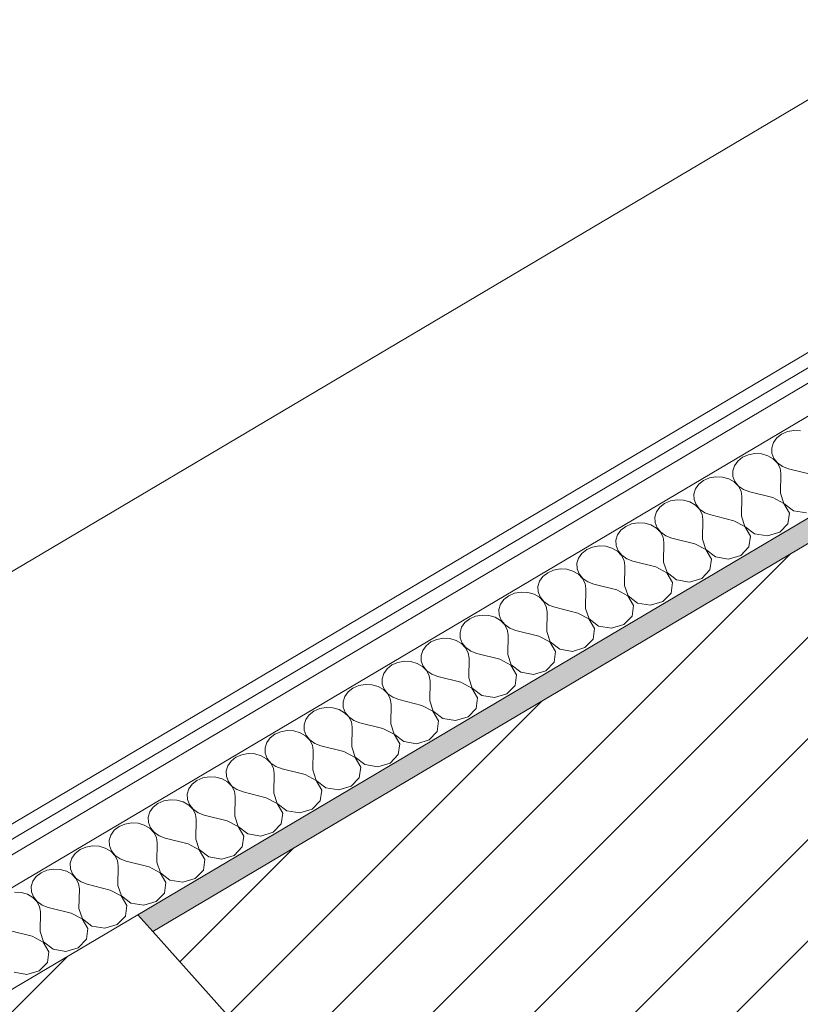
# Model space of a CAD drawing. Header units: millimetres. Extents: x -36631 to 27388, y -24993 to 6945.
# Tile 20 of 256: x -17772 to -17444, y -11061 to -10648. Entities that reach past the tile are written whole.
import ezdxf

# ---------------------------------------------------------------- set-up
doc = ezdxf.new("R2010")
doc.units = ezdxf.units.MM
doc.header["$MEASUREMENT"] = 0
doc.linetypes.add('Wipeout_Contour', pattern=[1000, 0, -1000])
for name, color, linetype in [('10_ESTR_Pilars', 7, 'Continuous'), ('12_FAÇ_Façana', 7, 'Continuous'), ('Nuevo_08_E_Envans secs', 7, 'Continuous'), ('Nuevo_09_EI_Mobiliari general', 7, 'Continuous')]:
    doc.layers.add(name, color=color, linetype=linetype)
for name, color, linetype, lineweight in [('10_ESTR_Pilars_Pluma_Nº__28', 7, 'Continuous', 20), ('10_ESTR_Pilars_Pluma_Nº__42', 8, 'Continuous', 25), ('12_FAÇ_Façana_Pluma_Nº__2', 8, 'Continuous', 5), ('12_FAÇ_Façana_Pluma_Nº__7', 7, 'Continuous', 5), ('Nuevo_08_E_Envans secs_Pluma_Nº__1', 7, 'Continuous', 5), ('Nuevo_09_EI_Mobiliari general_Pluma_Nº__1', 7, 'Continuous', 5)]:
    doc.layers.add(name, color=color, linetype=linetype, lineweight=lineweight)
for name, color, linetype, lineweight, true_color in [('12_FAÇ_Façana_Pluma_Nº__176', 7, 'Continuous', 15, 0x93a0c6), ('Nuevo_08_E_Envans secs_Pluma_Nº__102', 7, 'Continuous', 5, 0xcccccc), ('Nuevo_08_E_Envans secs_Pluma_Nº__171', 171, 'Continuous', 13, 0xaaaaff), ('Nuevo_08_E_Envans secs_Pluma_Nº__177', 7, 'Continuous', 15, 0xf7e046)]:
    doc.layers.add(name, color=color, linetype=linetype, lineweight=lineweight, true_color=true_color)
pattern_1 = [(45, (0, 0), (-183.8478, 183.8478), [195, -65]), (45, (7e-14, 183.85), (-183.8478, 183.8478), [195, -65])]

# ---------------------------------------------------------------- blocks, each defined once
blk = doc.blocks.new('Elem Sección_39_1')
at = {"color": 254, "linetype": 'Wipeout_Contour', "lineweight": 0, "ltscale": 84051.715975}
blk.add_wipeout([(-17444.24, -11334.5), (-17722.01, -11023.67), (-18024.94, -11203.07), (-17747.17, -11513.89)], dxfattribs=at).dxf.layer = '10_ESTR_Pilars'
at = {"layer": '10_ESTR_Pilars_Pluma_Nº__42', "linetype": 'Continuous', "lineweight": 25}
h = blk.add_hatch(dxfattribs=at)
h.set_pattern_fill('00_GCT_trama_45º_e1_400__05', color=8, style=0, pattern_type=2)
h.set_pattern_definition([(45, (0, 0), (-45.96194, 45.96194), [])])
h.paths.add_polyline_path([(-17444.24, -11334.5), (-17722.01, -11023.67), (-18024.94, -11203.07), (-17747.17, -11513.89)])
at = {"layer": '10_ESTR_Pilars_Pluma_Nº__28', "color": 7, "linetype": 'Continuous', "lineweight": 20}
blk.add_line((-17722.01, -11023.67), (-18024.94, -11203.07), dxfattribs=at)
at = {"layer": '10_ESTR_Pilars_Pluma_Nº__28', "color": 7, "linetype": 'Continuous', "lineweight": 20, "flags": 128}
blk.add_lwpolyline([(-17722.01, -11023.67), (-17715.76, -11030.66), (-17581.56, -11180.83), (-17469.2, -11306.56), (-17444.24, -11334.5)], dxfattribs=at)
blk = doc.blocks.new('Elem Sección_80_1')
at = {"layer": '12_FAÇ_Façana_Pluma_Nº__176', "linetype": 'Continuous', "lineweight": 0, "true_color": 0x495063}
blk.add_hatch(color=251, dxfattribs=at).paths.add_polyline_path([(-16613.64, -10377.97), (-16619.88, -10370.99), (-17722.01, -11023.67), (-17715.76, -11030.66)])
at = {"layer": '12_FAÇ_Façana_Pluma_Nº__2', "linetype": 'Continuous', "lineweight": 5}
h = blk.add_hatch(dxfattribs=at)
h.set_pattern_fill('Ceramic_0001', color=8, style=0, pattern_type=2)
h.set_pattern_definition([(45, (0, 0), (-21.213203, 21.213203), [])])
h.paths.add_polyline_path([(-16479.43, -10528.15), (-16613.64, -10377.97), (-17715.76, -11030.66), (-17581.56, -11180.83)])
at = {"layer": '12_FAÇ_Façana_Pluma_Nº__7', "color": 7, "linetype": 'Continuous', "lineweight": 5}
blk.add_line((-16613.64, -10377.97), (-17715.76, -11030.66), dxfattribs=at)
blk = doc.blocks.new('*X392')
at = {"layer": 'Nuevo_08_E_Envans secs_Pluma_Nº__102', "color": 254, "linetype": 'Continuous', "lineweight": 5, "true_color": 0xcccccc}
for p, q in [((-17453.99, -10823.63), (-17455.39, -10825.59)), ((-17451.98, -10822.06), (-17453.99, -10823.63)), ((-17449.52, -10820.99), (-17451.98, -10822.06)), ((-17446.8, -10820.5), (-17449.52, -10820.99)), ((-17444.02, -10820.65), (-17446.8, -10820.5)), ((-17455.39, -10825.59), (-17456.08, -10827.79)), ((-17456.08, -10827.79), (-17456.01, -10830.06)), ((-17468.33, -10831.74), (-17470.34, -10833.31)), ((-17465.87, -10830.67), (-17468.33, -10831.74)), ((-17463.15, -10830.18), (-17465.87, -10830.67)), ((-17460.36, -10830.33), (-17463.15, -10830.18)), ((-17457.73, -10831.08), (-17460.36, -10830.33)), ((-17455.46, -10832.4), (-17457.73, -10831.08)), ((-17456.01, -10830.06), (-17455.18, -10832.23)), ((-17453.71, -10834.16), (-17455.46, -10832.4)), ((-17455.18, -10832.23), (-17453.65, -10834.13)), ((-17471.74, -10835.27), (-17472.43, -10837.47)), ((-17470.34, -10833.31), (-17471.74, -10835.27)), ((-17452.63, -10836.25), (-17453.71, -10834.16)), ((-17453.65, -10834.13), (-17451.54, -10835.61)), ((-17452.28, -10838.51), (-17452.63, -10836.25)), ((-17451.54, -10835.61), (-17449.01, -10836.57)), ((-17439.35, -10838.99), (-17449.01, -10836.57)), ((-17482.22, -10840.35), (-17484.68, -10841.42)), ((-17479.49, -10839.87), (-17482.22, -10840.35)), ((-17476.71, -10840.01), (-17479.49, -10839.87)), ((-17474.08, -10840.76), (-17476.71, -10840.01)), ((-17471.81, -10842.08), (-17474.08, -10840.76)), ((-17472.43, -10837.47), (-17472.36, -10839.74)), ((-17472.36, -10839.74), (-17471.52, -10841.91)), ((-17452.43, -10846.73), (-17452.28, -10838.51)), ((-17488.09, -10844.96), (-17488.78, -10847.15)), ((-17486.69, -10842.99), (-17488.09, -10844.96)), ((-17484.68, -10841.42), (-17486.69, -10842.99)), ((-17470.06, -10843.85), (-17471.81, -10842.08)), ((-17471.52, -10841.91), (-17469.99, -10843.81)), ((-17468.97, -10845.94), (-17470.06, -10843.85)), ((-17469.99, -10843.81), (-17467.89, -10845.29)), ((-17488.78, -10847.15), (-17488.7, -10849.42)), ((-17468.63, -10848.19), (-17468.97, -10845.94)), ((-17468.78, -10856.41), (-17468.63, -10848.19)), ((-17467.89, -10845.29), (-17465.36, -10846.25)), ((-17455.7, -10848.67), (-17465.36, -10846.25)), ((-17451.06, -10851.11), (-17455.7, -10848.67)), ((-17452.43, -10846.73), (-17451, -10851.08)), ((-17503.03, -10852.67), (-17504.43, -10854.64)), ((-17501.03, -10851.1), (-17503.03, -10852.67)), ((-17498.57, -10850.03), (-17501.03, -10851.1)), ((-17495.84, -10849.55), (-17498.57, -10850.03)), ((-17493.06, -10849.69), (-17495.84, -10849.55)), ((-17490.43, -10850.45), (-17493.06, -10849.69)), ((-17488.15, -10851.76), (-17490.43, -10850.45)), ((-17488.7, -10849.42), (-17487.87, -10851.59)), ((-17486.41, -10853.53), (-17488.15, -10851.76)), ((-17487.87, -10851.59), (-17486.34, -10853.49)), ((-17448.7, -10855.18), (-17451.06, -10851.11)), ((-17451, -10851.08), (-17446.98, -10854.16)), ((-17504.43, -10854.64), (-17505.12, -10856.84)), ((-17505.12, -10856.84), (-17505.05, -10859.1)), ((-17485.32, -10855.62), (-17486.41, -10853.53)), ((-17486.34, -10853.49), (-17484.23, -10854.97)), ((-17484.98, -10857.87), (-17485.32, -10855.62)), ((-17484.23, -10854.97), (-17481.71, -10855.93)), ((-17472.05, -10858.35), (-17481.71, -10855.93)), ((-17468.78, -10856.41), (-17467.35, -10860.76)), ((-17449.32, -10859.65), (-17448.7, -10855.18)), ((-17446.98, -10854.16), (-17441.56, -10855.06)), ((-17517.37, -10860.78), (-17519.38, -10862.35)), ((-17514.91, -10859.71), (-17517.37, -10860.78)), ((-17512.19, -10859.23), (-17514.91, -10859.71)), ((-17509.4, -10859.37), (-17512.19, -10859.23)), ((-17506.78, -10860.13), (-17509.4, -10859.37)), ((-17504.5, -10861.44), (-17506.78, -10860.13)), ((-17505.05, -10859.1), (-17504.22, -10861.27)), ((-17502.75, -10863.21), (-17504.5, -10861.44)), ((-17504.22, -10861.27), (-17502.69, -10863.17)), ((-17485.12, -10866.09), (-17484.98, -10857.87)), ((-17467.41, -10860.8), (-17472.05, -10858.35)), ((-17465.05, -10864.86), (-17467.41, -10860.8)), ((-17467.35, -10860.76), (-17463.32, -10863.84)), ((-17452.73, -10863.19), (-17449.32, -10859.65)), ((-17520.78, -10864.32), (-17521.47, -10866.52)), ((-17519.38, -10862.35), (-17520.78, -10864.32)), ((-17501.67, -10865.3), (-17502.75, -10863.21)), ((-17502.69, -10863.17), (-17500.58, -10864.65)), ((-17501.32, -10867.55), (-17501.67, -10865.3)), ((-17500.58, -10864.65), (-17498.05, -10865.61)), ((-17488.39, -10868.03), (-17498.05, -10865.61)), ((-17465.66, -10869.33), (-17465.05, -10864.86)), ((-17463.32, -10863.84), (-17457.91, -10864.74)), ((-17457.91, -10864.74), (-17452.73, -10863.19)), ((-17531.26, -10869.39), (-17533.72, -10870.46)), ((-17528.53, -10868.91), (-17531.26, -10869.39)), ((-17525.75, -10869.05), (-17528.53, -10868.91)), ((-17523.12, -10869.81), (-17525.75, -10869.05)), ((-17520.85, -10871.12), (-17523.12, -10869.81)), ((-17521.47, -10866.52), (-17521.4, -10868.79)), ((-17521.4, -10868.79), (-17520.56, -10870.95)), ((-17501.47, -10875.78), (-17501.32, -10867.55)), ((-17483.76, -10870.48), (-17488.39, -10868.03)), ((-17485.12, -10866.09), (-17483.69, -10870.44)), ((-17469.07, -10872.87), (-17465.66, -10869.33)), ((-17535.73, -10872.04), (-17537.13, -10874)), ((-17533.72, -10870.46), (-17535.73, -10872.04)), ((-17519.1, -10872.89), (-17520.85, -10871.12)), ((-17520.56, -10870.95), (-17519.03, -10872.85)), ((-17518.01, -10874.98), (-17519.1, -10872.89)), ((-17519.03, -10872.85), (-17516.93, -10874.33)), ((-17481.4, -10874.54), (-17483.76, -10870.48)), ((-17483.69, -10870.44), (-17479.67, -10873.52)), ((-17479.67, -10873.52), (-17474.26, -10874.42)), ((-17474.26, -10874.42), (-17469.07, -10872.87)), ((-17537.13, -10874), (-17537.82, -10876.2)), ((-17537.82, -10876.2), (-17537.74, -10878.47)), ((-17517.67, -10877.23), (-17518.01, -10874.98)), ((-17517.82, -10885.46), (-17517.67, -10877.23)), ((-17516.93, -10874.33), (-17514.4, -10875.29)), ((-17504.74, -10877.71), (-17514.4, -10875.29)), ((-17500.11, -10880.16), (-17504.74, -10877.71)), ((-17501.47, -10875.78), (-17500.04, -10880.12)), ((-17482.01, -10879.01), (-17481.4, -10874.54)), ((-17552.07, -10881.72), (-17553.48, -10883.68)), ((-17550.07, -10880.14), (-17552.07, -10881.72)), ((-17547.61, -10879.07), (-17550.07, -10880.14)), ((-17544.88, -10878.59), (-17547.61, -10879.07)), ((-17542.1, -10878.73), (-17544.88, -10878.59)), ((-17539.47, -10879.49), (-17542.1, -10878.73)), ((-17537.2, -10880.8), (-17539.47, -10879.49)), ((-17537.74, -10878.47), (-17536.91, -10880.63)), ((-17535.45, -10882.57), (-17537.2, -10880.8)), ((-17536.91, -10880.63), (-17535.38, -10882.53)), ((-17497.74, -10884.22), (-17500.11, -10880.16)), ((-17500.04, -10880.12), (-17496.02, -10883.2)), ((-17485.42, -10882.55), (-17482.01, -10879.01)), ((-17553.48, -10883.68), (-17554.17, -10885.88)), ((-17554.17, -10885.88), (-17554.09, -10888.15)), ((-17534.36, -10884.66), (-17535.45, -10882.57)), ((-17535.38, -10882.53), (-17533.27, -10884.02)), ((-17534.02, -10886.91), (-17534.36, -10884.66)), ((-17533.27, -10884.02), (-17530.75, -10884.98)), ((-17521.09, -10887.39), (-17530.75, -10884.98)), ((-17517.82, -10885.46), (-17516.39, -10889.8)), ((-17498.36, -10888.69), (-17497.74, -10884.22)), ((-17496.02, -10883.2), (-17490.61, -10884.1)), ((-17490.61, -10884.1), (-17485.42, -10882.55)), ((-17566.41, -10889.82), (-17568.42, -10891.4)), ((-17563.95, -10888.75), (-17566.41, -10889.82)), ((-17561.23, -10888.27), (-17563.95, -10888.75)), ((-17558.45, -10888.41), (-17561.23, -10888.27)), ((-17555.82, -10889.17), (-17558.45, -10888.41)), ((-17553.54, -10890.48), (-17555.82, -10889.17)), ((-17554.09, -10888.15), (-17553.26, -10890.31)), ((-17553.26, -10890.31), (-17551.73, -10892.21)), ((-17534.16, -10895.14), (-17534.02, -10886.91)), ((-17516.45, -10889.84), (-17521.09, -10887.39)), ((-17514.09, -10893.9), (-17516.45, -10889.84)), ((-17516.39, -10889.8), (-17512.36, -10892.88)), ((-17501.77, -10892.23), (-17498.36, -10888.69)), ((-17569.82, -10893.36), (-17570.51, -10895.56)), ((-17568.42, -10891.4), (-17569.82, -10893.36)), ((-17551.79, -10892.25), (-17553.54, -10890.48)), ((-17550.71, -10894.34), (-17551.79, -10892.25)), ((-17551.73, -10892.21), (-17549.62, -10893.7)), ((-17550.36, -10896.59), (-17550.71, -10894.34)), ((-17549.62, -10893.7), (-17547.09, -10894.66)), ((-17514.7, -10898.37), (-17514.09, -10893.9)), ((-17512.36, -10892.88), (-17506.95, -10893.78)), ((-17506.95, -10893.78), (-17501.77, -10892.23)), ((-17580.3, -10898.43), (-17582.76, -10899.5)), ((-17577.58, -10897.95), (-17580.3, -10898.43)), ((-17574.79, -10898.09), (-17577.58, -10897.95)), ((-17572.16, -10898.85), (-17574.79, -10898.09)), ((-17570.51, -10895.56), (-17570.44, -10897.83)), ((-17570.44, -10897.83), (-17569.6, -10899.99)), ((-17550.51, -10904.82), (-17550.36, -10896.59)), ((-17537.43, -10897.07), (-17547.09, -10894.66)), ((-17532.8, -10899.52), (-17537.43, -10897.07)), ((-17534.16, -10895.14), (-17532.73, -10899.48)), ((-17518.11, -10901.91), (-17514.7, -10898.37)), ((-17584.77, -10901.08), (-17586.17, -10903.04)), ((-17582.76, -10899.5), (-17584.77, -10901.08)), ((-17569.89, -10900.16), (-17572.16, -10898.85)), ((-17568.14, -10901.93), (-17569.89, -10900.16)), ((-17569.6, -10899.99), (-17568.08, -10901.89)), ((-17567.05, -10904.02), (-17568.14, -10901.93)), ((-17568.08, -10901.89), (-17565.97, -10903.38)), ((-17530.44, -10903.58), (-17532.8, -10899.52)), ((-17532.73, -10899.48), (-17528.71, -10902.56)), ((-17528.71, -10902.56), (-17523.3, -10903.46)), ((-17523.3, -10903.46), (-17518.11, -10901.91)), ((-17586.17, -10903.04), (-17586.86, -10905.24)), ((-17586.86, -10905.24), (-17586.79, -10907.51)), ((-17566.71, -10906.27), (-17567.05, -10904.02)), ((-17566.86, -10914.5), (-17566.71, -10906.27)), ((-17565.97, -10903.38), (-17563.44, -10904.34)), ((-17553.78, -10906.75), (-17563.44, -10904.34)), ((-17549.15, -10909.2), (-17553.78, -10906.75)), ((-17550.51, -10904.82), (-17549.08, -10909.16)), ((-17531.05, -10908.05), (-17530.44, -10903.58)), ((-17601.12, -10910.76), (-17602.52, -10912.72)), ((-17599.11, -10909.18), (-17601.12, -10910.76)), ((-17596.65, -10908.11), (-17599.11, -10909.18)), ((-17593.92, -10907.63), (-17596.65, -10908.11)), ((-17591.14, -10907.77), (-17593.92, -10907.63)), ((-17588.51, -10908.53), (-17591.14, -10907.77)), ((-17586.24, -10909.84), (-17588.51, -10908.53)), ((-17586.79, -10907.51), (-17585.95, -10909.67)), ((-17584.49, -10911.61), (-17586.24, -10909.84)), ((-17585.95, -10909.67), (-17584.42, -10911.57)), ((-17546.78, -10913.26), (-17549.15, -10909.2)), ((-17549.08, -10909.16), (-17545.06, -10912.24)), ((-17534.46, -10911.59), (-17531.05, -10908.05)), ((-17602.52, -10912.72), (-17603.21, -10914.92)), ((-17603.21, -10914.92), (-17603.13, -10917.19)), ((-17583.4, -10913.7), (-17584.49, -10911.61)), ((-17584.42, -10911.57), (-17582.31, -10913.06)), ((-17583.06, -10915.95), (-17583.4, -10913.7)), ((-17582.31, -10913.06), (-17579.79, -10914.02)), ((-17570.13, -10916.43), (-17579.79, -10914.02)), ((-17566.86, -10914.5), (-17565.43, -10918.84)), ((-17547.4, -10917.73), (-17546.78, -10913.26)), ((-17545.06, -10912.24), (-17539.65, -10913.14)), ((-17539.65, -10913.14), (-17534.46, -10911.59)), ((-17615.45, -10918.86), (-17617.46, -10920.44)), ((-17613, -10917.79), (-17615.45, -10918.86)), ((-17610.27, -10917.31), (-17613, -10917.79)), ((-17607.49, -10917.45), (-17610.27, -10917.31)), ((-17604.86, -10918.21), (-17607.49, -10917.45)), ((-17602.58, -10919.52), (-17604.86, -10918.21)), ((-17603.13, -10917.19), (-17602.3, -10919.35)), ((-17602.3, -10919.35), (-17600.77, -10921.25)), ((-17583.21, -10924.18), (-17583.06, -10915.95)), ((-17565.49, -10918.88), (-17570.13, -10916.43)), ((-17563.13, -10922.94), (-17565.49, -10918.88)), ((-17565.43, -10918.84), (-17561.41, -10921.92)), ((-17550.81, -10921.27), (-17547.4, -10917.73)), ((-17618.86, -10922.4), (-17619.55, -10924.6)), ((-17617.46, -10920.44), (-17618.86, -10922.4)), ((-17600.84, -10921.29), (-17602.58, -10919.52)), ((-17599.75, -10923.38), (-17600.84, -10921.29)), ((-17600.77, -10921.25), (-17598.66, -10922.74)), ((-17599.4, -10925.63), (-17599.75, -10923.38)), ((-17598.66, -10922.74), (-17596.14, -10923.7)), ((-17563.75, -10927.41), (-17563.13, -10922.94)), ((-17561.41, -10921.92), (-17555.99, -10922.82)), ((-17555.99, -10922.82), (-17550.81, -10921.27)), ((-17629.34, -10927.47), (-17631.8, -10928.54)), ((-17626.62, -10926.99), (-17629.34, -10927.47)), ((-17623.83, -10927.14), (-17626.62, -10926.99)), ((-17621.21, -10927.89), (-17623.83, -10927.14)), ((-17619.55, -10924.6), (-17619.48, -10926.87)), ((-17619.48, -10926.87), (-17618.65, -10929.04)), ((-17599.55, -10933.86), (-17599.4, -10925.63)), ((-17586.48, -10926.12), (-17596.14, -10923.7)), ((-17581.84, -10928.56), (-17586.48, -10926.12)), ((-17583.21, -10924.18), (-17581.77, -10928.52)), ((-17567.16, -10930.95), (-17563.75, -10927.41)), ((-17633.81, -10930.12), (-17635.21, -10932.08)), ((-17631.8, -10928.54), (-17633.81, -10930.12)), ((-17618.93, -10929.2), (-17621.21, -10927.89)), ((-17617.18, -10930.97), (-17618.93, -10929.2)), ((-17618.65, -10929.04), (-17617.12, -10930.93)), ((-17616.1, -10933.06), (-17617.18, -10930.97)), ((-17617.12, -10930.93), (-17615.01, -10932.42)), ((-17579.48, -10932.62), (-17581.84, -10928.56)), ((-17581.77, -10928.52), (-17577.75, -10931.6)), ((-17577.75, -10931.6), (-17572.34, -10932.5)), ((-17572.34, -10932.5), (-17567.16, -10930.95)), ((-17635.21, -10932.08), (-17635.9, -10934.28)), ((-17635.9, -10934.28), (-17635.83, -10936.55)), ((-17615.75, -10935.32), (-17616.1, -10933.06)), ((-17615.9, -10943.54), (-17615.75, -10935.32)), ((-17615.01, -10932.42), (-17612.48, -10933.38)), ((-17602.82, -10935.8), (-17612.48, -10933.38)), ((-17598.19, -10938.24), (-17602.82, -10935.8)), ((-17599.55, -10933.86), (-17598.12, -10938.2)), ((-17580.09, -10937.09), (-17579.48, -10932.62)), ((-17650.16, -10939.8), (-17651.56, -10941.76)), ((-17648.15, -10938.22), (-17650.16, -10939.8)), ((-17645.69, -10937.16), (-17648.15, -10938.22)), ((-17642.96, -10936.67), (-17645.69, -10937.16)), ((-17640.18, -10936.82), (-17642.96, -10936.67)), ((-17637.55, -10937.57), (-17640.18, -10936.82)), ((-17635.28, -10938.88), (-17637.55, -10937.57)), ((-17635.83, -10936.55), (-17634.99, -10938.72)), ((-17633.53, -10940.65), (-17635.28, -10938.88)), ((-17634.99, -10938.72), (-17633.46, -10940.61)), ((-17595.82, -10942.31), (-17598.19, -10938.24)), ((-17598.12, -10938.2), (-17594.1, -10941.28)), ((-17583.5, -10940.63), (-17580.09, -10937.09)), ((-17651.56, -10941.76), (-17652.25, -10943.96)), ((-17652.25, -10943.96), (-17652.17, -10946.23)), ((-17632.44, -10942.74), (-17633.53, -10940.65)), ((-17633.46, -10940.61), (-17631.36, -10942.1)), ((-17632.1, -10945), (-17632.44, -10942.74)), ((-17631.36, -10942.1), (-17628.83, -10943.06)), ((-17619.17, -10945.48), (-17628.83, -10943.06)), ((-17615.9, -10943.54), (-17614.47, -10947.88)), ((-17596.44, -10946.77), (-17595.82, -10942.31)), ((-17594.1, -10941.28), (-17588.69, -10942.18)), ((-17588.69, -10942.18), (-17583.5, -10940.63)), ((-17664.5, -10947.91), (-17666.5, -10949.48)), ((-17662.04, -10946.84), (-17664.5, -10947.91)), ((-17659.31, -10946.35), (-17662.04, -10946.84)), ((-17656.53, -10946.5), (-17659.31, -10946.35)), ((-17653.9, -10947.25), (-17656.53, -10946.5)), ((-17651.62, -10948.57), (-17653.9, -10947.25)), ((-17652.17, -10946.23), (-17651.34, -10948.4)), ((-17632.25, -10953.22), (-17632.1, -10945)), ((-17614.53, -10947.92), (-17619.17, -10945.48)), ((-17612.17, -10951.99), (-17614.53, -10947.92)), ((-17614.47, -10947.88), (-17610.45, -10950.96)), ((-17599.85, -10950.31), (-17596.44, -10946.77)), ((-17667.91, -10951.44), (-17668.6, -10953.64)), ((-17666.5, -10949.48), (-17667.91, -10951.44)), ((-17649.88, -10950.33), (-17651.62, -10948.57)), ((-17651.34, -10948.4), (-17649.81, -10950.3)), ((-17648.79, -10952.42), (-17649.88, -10950.33)), ((-17649.81, -10950.3), (-17647.7, -10951.78)), ((-17647.7, -10951.78), (-17645.18, -10952.74)), ((-17612.79, -10956.45), (-17612.17, -10951.99)), ((-17610.45, -10950.96), (-17605.03, -10951.86)), ((-17605.03, -10951.86), (-17599.85, -10950.31)), ((-17678.38, -10956.52), (-17680.84, -10957.59)), ((-17675.66, -10956.03), (-17678.38, -10956.52)), ((-17672.88, -10956.18), (-17675.66, -10956.03)), ((-17670.25, -10956.93), (-17672.88, -10956.18)), ((-17668.6, -10953.64), (-17668.52, -10955.91)), ((-17668.52, -10955.91), (-17667.69, -10958.08)), ((-17648.45, -10954.68), (-17648.79, -10952.42)), ((-17648.59, -10962.9), (-17648.45, -10954.68)), ((-17635.52, -10955.16), (-17645.18, -10952.74)), ((-17630.88, -10957.6), (-17635.52, -10955.16)), ((-17632.25, -10953.22), (-17630.82, -10957.56)), ((-17616.2, -10959.99), (-17612.79, -10956.45)), ((-17682.85, -10959.16), (-17684.25, -10961.12)), ((-17680.84, -10957.59), (-17682.85, -10959.16)), ((-17667.97, -10958.25), (-17670.25, -10956.93)), ((-17666.22, -10960.01), (-17667.97, -10958.25)), ((-17667.69, -10958.08), (-17666.16, -10959.98)), ((-17665.14, -10962.1), (-17666.22, -10960.01)), ((-17666.16, -10959.98), (-17664.05, -10961.46)), ((-17628.52, -10961.67), (-17630.88, -10957.6)), ((-17630.82, -10957.56), (-17626.79, -10960.65)), ((-17626.79, -10960.65), (-17621.38, -10961.54)), ((-17621.38, -10961.54), (-17616.2, -10959.99)), ((-17684.25, -10961.12), (-17684.94, -10963.32)), ((-17684.94, -10963.32), (-17684.87, -10965.59)), ((-17664.79, -10964.36), (-17665.14, -10962.1)), ((-17664.94, -10972.58), (-17664.79, -10964.36)), ((-17664.05, -10961.46), (-17661.52, -10962.42)), ((-17651.86, -10964.84), (-17661.52, -10962.42)), ((-17648.59, -10962.9), (-17647.16, -10967.25)), ((-17629.13, -10966.14), (-17628.52, -10961.67)), ((-17699.2, -10968.84), (-17700.6, -10970.81)), ((-17697.19, -10967.27), (-17699.2, -10968.84)), ((-17694.73, -10966.2), (-17697.19, -10967.27)), ((-17692.01, -10965.72), (-17694.73, -10966.2)), ((-17689.22, -10965.86), (-17692.01, -10965.72)), ((-17686.59, -10966.61), (-17689.22, -10965.86)), ((-17684.32, -10967.93), (-17686.59, -10966.61)), ((-17684.87, -10965.59), (-17684.03, -10967.76)), ((-17682.57, -10969.7), (-17684.32, -10967.93)), ((-17684.03, -10967.76), (-17682.51, -10969.66)), ((-17647.23, -10967.28), (-17651.86, -10964.84)), ((-17644.87, -10971.35), (-17647.23, -10967.28)), ((-17647.16, -10967.25), (-17643.14, -10970.33)), ((-17632.54, -10969.67), (-17629.13, -10966.14)), ((-17700.6, -10970.81), (-17701.29, -10973)), ((-17701.29, -10973), (-17701.21, -10975.27)), ((-17681.48, -10971.79), (-17682.57, -10969.7)), ((-17682.51, -10969.66), (-17680.4, -10971.14)), ((-17681.14, -10974.04), (-17681.48, -10971.79)), ((-17680.4, -10971.14), (-17677.87, -10972.1)), ((-17668.21, -10974.52), (-17677.87, -10972.1)), ((-17664.94, -10972.58), (-17663.51, -10976.93)), ((-17645.48, -10975.82), (-17644.87, -10971.35)), ((-17643.14, -10970.33), (-17637.73, -10971.23)), ((-17637.73, -10971.23), (-17632.54, -10969.67)), ((-17713.54, -10976.95), (-17715.54, -10978.52)), ((-17711.08, -10975.88), (-17713.54, -10976.95)), ((-17708.35, -10975.4), (-17711.08, -10975.88)), ((-17705.57, -10975.54), (-17708.35, -10975.4)), ((-17702.94, -10976.3), (-17705.57, -10975.54)), ((-17700.67, -10977.61), (-17702.94, -10976.3)), ((-17701.21, -10975.27), (-17700.38, -10977.44)), ((-17681.29, -10982.26), (-17681.14, -10974.04)), ((-17663.58, -10976.96), (-17668.21, -10974.52)), ((-17661.21, -10981.03), (-17663.58, -10976.96)), ((-17663.51, -10976.93), (-17659.49, -10980.01)), ((-17648.89, -10979.35), (-17645.48, -10975.82)), ((-17716.95, -10980.49), (-17717.64, -10982.69)), ((-17715.54, -10978.52), (-17716.95, -10980.49)), ((-17698.92, -10979.38), (-17700.67, -10977.61)), ((-17700.38, -10977.44), (-17698.85, -10979.34)), ((-17697.83, -10981.47), (-17698.92, -10979.38)), ((-17698.85, -10979.34), (-17696.74, -10980.82)), ((-17696.74, -10980.82), (-17694.22, -10981.78)), ((-17661.83, -10985.5), (-17661.21, -10981.03)), ((-17659.49, -10980.01), (-17654.08, -10980.91)), ((-17654.08, -10980.91), (-17648.89, -10979.35)), ((-17724.7, -10985.08), (-17727.42, -10985.56)), ((-17721.92, -10985.22), (-17724.7, -10985.08)), ((-17719.29, -10985.98), (-17721.92, -10985.22)), ((-17717.64, -10982.69), (-17717.56, -10984.95)), ((-17717.56, -10984.95), (-17716.73, -10987.12)), ((-17697.49, -10983.72), (-17697.83, -10981.47)), ((-17697.64, -10991.94), (-17697.49, -10983.72)), ((-17684.56, -10984.2), (-17694.22, -10981.78)), ((-17679.92, -10986.65), (-17684.56, -10984.2)), ((-17681.29, -10982.26), (-17679.86, -10986.61)), ((-17731.89, -10988.2), (-17733.29, -10990.17)), ((-17729.88, -10986.63), (-17731.89, -10988.2)), ((-17727.42, -10985.56), (-17729.88, -10986.63)), ((-17717.01, -10987.29), (-17719.29, -10985.98)), ((-17715.27, -10989.06), (-17717.01, -10987.29)), ((-17716.73, -10987.12), (-17715.2, -10989.02)), ((-17714.18, -10991.15), (-17715.27, -10989.06)), ((-17715.2, -10989.02), (-17713.09, -10990.5)), ((-17677.56, -10990.71), (-17679.92, -10986.65)), ((-17679.86, -10986.61), (-17675.83, -10989.69)), ((-17670.42, -10990.59), (-17665.24, -10989.04)), ((-17665.24, -10989.04), (-17661.83, -10985.5)), ((-17733.29, -10990.17), (-17733.98, -10992.37)), ((-17733.98, -10992.37), (-17733.91, -10994.64)), ((-17713.83, -10993.4), (-17714.18, -10991.15)), ((-17713.98, -11001.63), (-17713.83, -10993.4)), ((-17713.09, -10990.5), (-17710.56, -10991.46)), ((-17700.9, -10993.88), (-17710.56, -10991.46)), ((-17697.64, -10991.94), (-17696.2, -10996.29)), ((-17678.18, -10995.18), (-17677.56, -10990.71)), ((-17675.83, -10989.69), (-17670.42, -10990.59)), ((-17746.23, -10996.31), (-17748.24, -10997.89)), ((-17743.77, -10995.24), (-17746.23, -10996.31)), ((-17741.05, -10994.76), (-17743.77, -10995.24)), ((-17738.26, -10994.9), (-17741.05, -10994.76)), ((-17735.63, -10995.66), (-17738.26, -10994.9)), ((-17733.36, -10996.97), (-17735.63, -10995.66)), ((-17733.91, -10994.64), (-17733.08, -10996.8)), ((-17731.61, -10998.74), (-17733.36, -10996.97)), ((-17733.08, -10996.8), (-17731.55, -10998.7)), ((-17696.27, -10996.33), (-17700.9, -10993.88)), ((-17693.91, -11000.39), (-17696.27, -10996.33)), ((-17696.2, -10996.29), (-17692.18, -10999.37)), ((-17681.58, -10998.72), (-17678.18, -10995.18)), ((-17749.64, -10999.85), (-17750.33, -11002.05)), ((-17748.24, -10997.89), (-17749.64, -10999.85)), ((-17730.52, -11000.83), (-17731.61, -10998.74)), ((-17731.55, -10998.7), (-17729.44, -11000.18)), ((-17730.18, -11003.08), (-17730.52, -11000.83)), ((-17729.44, -11000.18), (-17726.91, -11001.14)), ((-17717.25, -11003.56), (-17726.91, -11001.14)), ((-17713.98, -11001.63), (-17712.55, -11005.97)), ((-17694.52, -11004.86), (-17693.91, -11000.39)), ((-17692.18, -10999.37), (-17686.77, -11000.27)), ((-17686.77, -11000.27), (-17681.58, -10998.72)), ((-17762.58, -11005.99), (-17764.59, -11007.57)), ((-17760.12, -11004.92), (-17762.58, -11005.99)), ((-17757.39, -11004.44), (-17760.12, -11004.92)), ((-17754.61, -11004.58), (-17757.39, -11004.44)), ((-17751.98, -11005.34), (-17754.61, -11004.58)), ((-17749.71, -11006.65), (-17751.98, -11005.34)), ((-17750.33, -11002.05), (-17750.26, -11004.32)), ((-17750.26, -11004.32), (-17749.42, -11006.48)), ((-17730.33, -11011.31), (-17730.18, -11003.08)), ((-17712.62, -11006.01), (-17717.25, -11003.56)), ((-17710.25, -11010.07), (-17712.62, -11006.01)), ((-17712.55, -11005.97), (-17708.53, -11009.05)), ((-17697.93, -11008.4), (-17694.52, -11004.86)), ((-17765.99, -11009.53), (-17766.68, -11011.73)), ((-17764.59, -11007.57), (-17765.99, -11009.53)), ((-17747.96, -11008.42), (-17749.71, -11006.65)), ((-17749.42, -11006.48), (-17747.89, -11008.38)), ((-17746.87, -11010.51), (-17747.96, -11008.42)), ((-17747.89, -11008.38), (-17745.79, -11009.87)), ((-17745.79, -11009.87), (-17743.26, -11010.83)), ((-17710.87, -11014.54), (-17710.25, -11010.07)), ((-17708.53, -11009.05), (-17703.12, -11009.95)), ((-17703.12, -11009.95), (-17697.93, -11008.4)), ((-17770.96, -11014.26), (-17773.74, -11014.12)), ((-17768.33, -11015.02), (-17770.96, -11014.26)), ((-17766.68, -11011.73), (-17766.6, -11014)), ((-17766.6, -11014), (-17765.77, -11016.16)), ((-17746.53, -11012.76), (-17746.87, -11010.51)), ((-17746.68, -11020.99), (-17746.53, -11012.76)), ((-17733.6, -11013.24), (-17743.26, -11010.83)), ((-17728.96, -11015.69), (-17733.6, -11013.24)), ((-17730.33, -11011.31), (-17728.9, -11015.65)), ((-17766.05, -11016.33), (-17768.33, -11015.02)), ((-17764.31, -11018.1), (-17766.05, -11016.33)), ((-17765.77, -11016.16), (-17764.24, -11018.06)), ((-17763.22, -11020.19), (-17764.31, -11018.1)), ((-17764.24, -11018.06), (-17762.13, -11019.55)), ((-17726.6, -11019.75), (-17728.96, -11015.69)), ((-17728.9, -11015.65), (-17724.88, -11018.73)), ((-17719.46, -11019.63), (-17714.28, -11018.08)), ((-17714.28, -11018.08), (-17710.87, -11014.54)), ((-17762.87, -11022.44), (-17763.22, -11020.19)), ((-17763.02, -11030.67), (-17762.87, -11022.44)), ((-17762.13, -11019.55), (-17759.61, -11020.51)), ((-17749.95, -11022.92), (-17759.61, -11020.51)), ((-17746.68, -11020.99), (-17745.24, -11025.33)), ((-17727.22, -11024.22), (-17726.6, -11019.75)), ((-17724.88, -11018.73), (-17719.46, -11019.63)), ((-17745.31, -11025.37), (-17749.95, -11022.92)), ((-17742.95, -11029.43), (-17745.31, -11025.37)), ((-17745.24, -11025.33), (-17741.22, -11028.41)), ((-17730.63, -11027.76), (-17727.22, -11024.22)), ((-17766.29, -11032.6), (-17775.95, -11030.19)), ((-17763.02, -11030.67), (-17761.59, -11035.01)), ((-17743.56, -11033.9), (-17742.95, -11029.43)), ((-17741.22, -11028.41), (-17735.81, -11029.31)), ((-17735.81, -11029.31), (-17730.63, -11027.76)), ((-17761.66, -11035.05), (-17766.29, -11032.6)), ((-17746.97, -11037.44), (-17743.56, -11033.9)), ((-17759.3, -11039.11), (-17761.66, -11035.05)), ((-17761.59, -11035.01), (-17757.57, -11038.09)), ((-17759.91, -11043.58), (-17759.3, -11039.11)), ((-17757.57, -11038.09), (-17752.16, -11038.99)), ((-17752.16, -11038.99), (-17746.97, -11037.44)), ((-17768.5, -11048.67), (-17763.32, -11047.12)), ((-17763.32, -11047.12), (-17759.91, -11043.58)), ((-17773.92, -11047.77), (-17768.5, -11048.67))]:
    blk.add_line(p, q, dxfattribs=at)
blk = doc.blocks.new('Elem Sección_310_1')
at = {"layer": 'Nuevo_08_E_Envans secs', "lineweight": 0}
blk.add_blockref('*X392', (0, 0), dxfattribs=at)
at = {"color": 254, "linetype": 'Wipeout_Contour', "lineweight": 0, "ltscale": 86244.318456}
blk.add_wipeout([(-20035.4, -12324.24), (-20031.66, -12328.43), (-16656.71, -10329.78), (-16660.45, -10325.59)], dxfattribs=at).dxf.layer = 'Nuevo_08_E_Envans secs'
at = {"layer": 'Nuevo_08_E_Envans secs_Pluma_Nº__171', "linetype": 'Continuous', "lineweight": 13, "true_color": 0xaaaaff}
h = blk.add_hatch(dxfattribs=at)
h.set_pattern_fill('Panellat_HPL_0001', color=161, style=0, pattern_type=2)
h.set_pattern_definition(pattern_1)
h.paths.add_polyline_path([(-20035.4, -12324.24), (-20031.66, -12328.43), (-16656.71, -10329.78), (-16660.45, -10325.59)])
at = {"color": 254, "linetype": 'Wipeout_Contour', "lineweight": 0, "ltscale": 86234.169439}
blk.add_wipeout([(-16652.96, -10333.97), (-20027.91, -12332.62), (-20019.8, -12341.7), (-16644.85, -10343.05)], dxfattribs=at).dxf.layer = 'Nuevo_08_E_Envans secs'
at = {"layer": 'Nuevo_08_E_Envans secs_Pluma_Nº__177', "linetype": 'Continuous', "lineweight": 15, "true_color": 0xf7e046}
h = blk.add_hatch(dxfattribs=at)
h.set_pattern_fill('Panellat_HPL_0001', color=53, style=0, pattern_type=2)
h.set_pattern_definition(pattern_1)
h.paths.add_polyline_path([(-16652.96, -10333.97), (-20027.91, -12332.62), (-20019.8, -12341.7), (-16644.85, -10343.05)])
at = {"layer": 'Nuevo_08_E_Envans secs_Pluma_Nº__1', "color": 7, "linetype": 'Continuous', "lineweight": 5}
for p, q in [((-16660.45, -10325.59), (-20035.4, -12324.24)), ((-16656.71, -10329.78), (-20031.66, -12328.43)), ((-16652.96, -10333.97), (-20027.91, -12332.62)), ((-16644.85, -10343.05), (-20019.8, -12341.7)), ((-16619.88, -10370.99), (-17722.01, -11023.67))]:
    blk.add_line(p, q, dxfattribs=at)
blk = doc.blocks.new('Elem Sección_345_1')
at = {"layer": 'Nuevo_09_EI_Mobiliari general_Pluma_Nº__1', "color": 7, "linetype": 'Continuous', "lineweight": 5}
blk.add_line((-15047.6, -9264.48), (-20222.66, -12329.17), dxfattribs=at)

msp = doc.modelspace()

# ---------------------------------------------------------------- block references
at = {"layer": '10_ESTR_Pilars', "lineweight": 0}
msp.add_blockref('Elem Sección_39_1', (0, 0), dxfattribs=at)

# ---------------------------------------------------------------- next in the draw order: block references
at = {"layer": '12_FAÇ_Façana', "lineweight": 0}
msp.add_blockref('Elem Sección_80_1', (0, 0), dxfattribs=at)

# ---------------------------------------------------------------- next in the draw order: block references
at = {"layer": 'Nuevo_08_E_Envans secs', "lineweight": 0}
msp.add_blockref('Elem Sección_310_1', (0, 0), dxfattribs=at)

# ---------------------------------------------------------------- next in the draw order: block references
at = {"layer": 'Nuevo_09_EI_Mobiliari general', "lineweight": 0}
msp.add_blockref('Elem Sección_345_1', (0, 0), dxfattribs=at)

doc.saveas('drawing.dxf')
